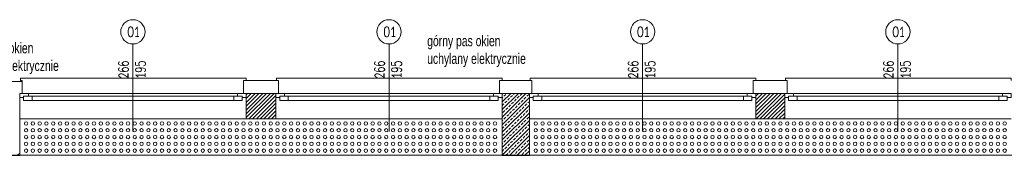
# Model space of a CAD drawing. Header units: millimetres. Extents: x -20020 to 55682, y 3351 to 17623.
# Tile 22 of 49: x -4221 to -3062, y 13859 to 14018. Entities that reach past the tile are written whole.
import ezdxf

# ---------------------------------------------------------------- set-up
doc = ezdxf.new("R2010")
doc.units = ezdxf.units.MM
for name, color, linetype, lineweight in [('ARANŻACJA', 252, 'Continuous', 9), ('cienka', 252, 'Continuous', 9), ('OKNA', 252, 'Continuous', 9), ('OPISY', 252, 'Continuous', 9), ('srednia', 252, 'Continuous', 9), ('ŚCIANY KONSTRUKCYJNE', 252, 'Continuous', 9), ('ŚCIANY WYPEŁNIENIE', 252, 'Continuous', 9)]:
    doc.layers.add(name, color=color, linetype=linetype, lineweight=lineweight)
doc.styles.get("Standard").update_dxf_attribs({"font": 'romans.shx', "width": 0.7})

# ---------------------------------------------------------------- blocks, each defined once
blk = doc.blocks.new('*U127')
at = {"layer": 'ARANŻACJA'}
blk.add_circle((0, 0), 2, dxfattribs=at)
blk = doc.blocks.new('*U126')
at = {"layer": 'ARANŻACJA', "color": 0, "linetype": 'ByBlock', "lineweight": -2, "transparency": 16777216}
for p in [(0, 32), (0, 24), (8, 32), (8, 24), (16, 32), (16, 24), (24, 32), (24, 24), (32, 32), (32, 24), (40, 32), (40, 24), (48, 32), (48, 24), (56, 32), (56, 24), (64, 32), (64, 24), (72, 32), (72, 24), (80, 32), (80, 24), (88, 32), (88, 24), (96, 32), (96, 24), (104, 32), (104, 24), (112, 32), (112, 24), (120, 32), (120, 24), (128, 32), (128, 24), (136, 32), (136, 24), (144, 32), (144, 24), (152, 32), (152, 24), (160, 32), (160, 24), (168, 32), (168, 24), (176, 32), (176, 24), (184, 32), (184, 24), (192, 32), (192, 24), (200, 32), (200, 24), (208, 32), (208, 24), (216, 32), (216, 24), (224, 32), (224, 24), (232, 32), (232, 24), (240, 32), (240, 24), (248, 32), (248, 24), (256, 32), (256, 24), (264, 32), (264, 24), (272, 32), (272, 24), (280, 32), (280, 24), (288, 32), (288, 24), (296, 32), (296, 24), (304, 32), (304, 24), (312, 32), (312, 24), (320, 32), (320, 24), (328, 32), (328, 24), (336, 32), (336, 24), (344, 32), (344, 24), (352, 32), (352, 24), (360, 32), (360, 24), (368, 32), (368, 24), (376, 32), (376, 24), (384, 32), (384, 24), (392, 32), (392, 24), (400, 32), (400, 24), (408, 32), (408, 24), (416, 32), (416, 24), (424, 32), (424, 24), (432, 32), (432, 24), (440, 32), (440, 24), (448, 32), (448, 24), (456, 32), (456, 24), (464, 32), (464, 24), (472, 32), (472, 24), (480, 32), (480, 24), (488, 32), (488, 24), (496, 32), (496, 24), (504, 32), (504, 24), (512, 32), (512, 24), (520, 32), (520, 24), (528, 32), (528, 24), (536, 32), (536, 24), (544, 32), (544, 24), (552, 32), (552, 24), (0, 16), (8, 16), (16, 16), (24, 16), (32, 16), (40, 16), (48, 16), (56, 16), (64, 16), (72, 16), (80, 16), (88, 16), (96, 16), (104, 16), (112, 16), (120, 16), (128, 16), (136, 16), (144, 16), (152, 16), (160, 16), (168, 16), (176, 16), (184, 16), (192, 16), (200, 16), (208, 16), (216, 16), (224, 16), (232, 16), (240, 16), (248, 16), (256, 16), (264, 16), (272, 16), (280, 16), (288, 16), (296, 16), (304, 16), (312, 16), (320, 16), (328, 16), (336, 16), (344, 16), (352, 16), (360, 16), (368, 16), (376, 16), (384, 16), (392, 16), (400, 16), (408, 16), (416, 16), (424, 16), (432, 16), (440, 16), (448, 16), (456, 16), (464, 16), (472, 16), (480, 16), (488, 16), (496, 16), (504, 16), (512, 16), (520, 16), (528, 16), (536, 16), (544, 16), (552, 16), (0, 8), (0, 0), (8, 8), (8, 0), (16, 8), (16, 0), (24, 8), (24, 0), (32, 8), (32, 0), (40, 8), (40, 0), (48, 8), (48, 0), (56, 8), (56, 0), (64, 8), (64, 0), (72, 8), (72, 0), (80, 8), (80, 0), (88, 8), (88, 0), (96, 8), (96, 0), (104, 8), (104, 0), (112, 8), (112, 0), (120, 8), (120, 0), (128, 8), (128, 0), (136, 8), (136, 0), (144, 8), (144, 0), (152, 8), (152, 0), (160, 8), (160, 0), (168, 8), (168, 0), (176, 8), (176, 0), (184, 8), (184, 0), (192, 8), (192, 0), (200, 8), (200, 0), (208, 8), (208, 0), (216, 8), (216, 0), (224, 8), (224, 0), (232, 8), (232, 0), (240, 8), (240, 0), (248, 8), (248, 0), (256, 8), (256, 0), (264, 8), (264, 0), (272, 8), (272, 0), (280, 8), (280, 0), (288, 8), (288, 0), (296, 8), (296, 0), (304, 8), (304, 0), (312, 8), (312, 0), (320, 8), (320, 0), (328, 8), (328, 0), (336, 8), (336, 0), (344, 8), (344, 0), (352, 8), (352, 0), (360, 8), (360, 0), (368, 8), (368, 0), (376, 8), (376, 0), (384, 8), (384, 0), (392, 8), (392, 0), (400, 8), (400, 0), (408, 8), (408, 0), (416, 8), (416, 0), (424, 8), (424, 0), (432, 8), (432, 0), (440, 8), (440, 0), (448, 8), (448, 0), (456, 8), (456, 0), (464, 8), (464, 0), (472, 8), (472, 0), (480, 8), (480, 0), (488, 8), (488, 0), (496, 8), (496, 0), (504, 8), (504, 0), (512, 8), (512, 0), (520, 8), (520, 0), (528, 8), (528, 0), (536, 8), (536, 0), (544, 8), (544, 0), (552, 8), (552, 0)]:
    blk.add_blockref('*U127', p, dxfattribs=at)
blk = doc.blocks.new('*U129')
at = {"layer": 'ARANŻACJA'}
blk.add_circle((0, 0), 2, dxfattribs=at)
blk = doc.blocks.new('*U128')
at = {"layer": 'ARANŻACJA', "color": 0, "linetype": 'ByBlock', "lineweight": -2, "transparency": 16777216}
for p in [(0, 32), (0, 24), (8, 32), (8, 24), (16, 32), (16, 24), (24, 32), (24, 24), (32, 32), (32, 24), (40, 32), (40, 24), (48, 32), (48, 24), (56, 32), (56, 24), (64, 32), (64, 24), (72, 32), (72, 24), (80, 32), (80, 24), (88, 32), (88, 24), (96, 32), (96, 24), (104, 32), (104, 24), (112, 32), (112, 24), (120, 32), (120, 24), (128, 32), (128, 24), (136, 32), (136, 24), (144, 32), (144, 24), (152, 32), (152, 24), (160, 32), (160, 24), (168, 32), (168, 24), (176, 32), (176, 24), (184, 32), (184, 24), (192, 32), (192, 24), (200, 32), (200, 24), (208, 32), (208, 24), (216, 32), (216, 24), (224, 32), (224, 24), (232, 32), (232, 24), (240, 32), (240, 24), (248, 32), (248, 24), (256, 32), (256, 24), (264, 32), (264, 24), (272, 32), (272, 24), (280, 32), (280, 24), (288, 32), (288, 24), (296, 32), (296, 24), (304, 32), (304, 24), (312, 32), (312, 24), (320, 32), (320, 24), (328, 32), (328, 24), (336, 32), (336, 24), (344, 32), (344, 24), (352, 32), (352, 24), (360, 32), (360, 24), (368, 32), (368, 24), (376, 32), (376, 24), (384, 32), (384, 24), (392, 32), (392, 24), (400, 32), (400, 24), (408, 32), (408, 24), (416, 32), (416, 24), (424, 32), (424, 24), (432, 32), (432, 24), (440, 32), (440, 24), (448, 32), (448, 24), (456, 32), (456, 24), (464, 32), (464, 24), (472, 32), (472, 24), (480, 32), (480, 24), (488, 32), (488, 24), (496, 32), (496, 24), (504, 32), (504, 24), (512, 32), (512, 24), (520, 32), (520, 24), (528, 32), (528, 24), (536, 32), (536, 24), (544, 32), (544, 24), (552, 32), (552, 24), (0, 16), (8, 16), (16, 16), (24, 16), (32, 16), (40, 16), (48, 16), (56, 16), (64, 16), (72, 16), (80, 16), (88, 16), (96, 16), (104, 16), (112, 16), (120, 16), (128, 16), (136, 16), (144, 16), (152, 16), (160, 16), (168, 16), (176, 16), (184, 16), (192, 16), (200, 16), (208, 16), (216, 16), (224, 16), (232, 16), (240, 16), (248, 16), (256, 16), (264, 16), (272, 16), (280, 16), (288, 16), (296, 16), (304, 16), (312, 16), (320, 16), (328, 16), (336, 16), (344, 16), (352, 16), (360, 16), (368, 16), (376, 16), (384, 16), (392, 16), (400, 16), (408, 16), (416, 16), (424, 16), (432, 16), (440, 16), (448, 16), (456, 16), (464, 16), (472, 16), (480, 16), (488, 16), (496, 16), (504, 16), (512, 16), (520, 16), (528, 16), (536, 16), (544, 16), (552, 16), (0, 8), (0, 0), (8, 8), (8, 0), (16, 8), (16, 0), (24, 8), (24, 0), (32, 8), (32, 0), (40, 8), (40, 0), (48, 8), (48, 0), (56, 8), (56, 0), (64, 8), (64, 0), (72, 8), (72, 0), (80, 8), (80, 0), (88, 8), (88, 0), (96, 8), (96, 0), (104, 8), (104, 0), (112, 8), (112, 0), (120, 8), (120, 0), (128, 8), (128, 0), (136, 8), (136, 0), (144, 8), (144, 0), (152, 8), (152, 0), (160, 8), (160, 0), (168, 8), (168, 0), (176, 8), (176, 0), (184, 8), (184, 0), (192, 8), (192, 0), (200, 8), (200, 0), (208, 8), (208, 0), (216, 8), (216, 0), (224, 8), (224, 0), (232, 8), (232, 0), (240, 8), (240, 0), (248, 8), (248, 0), (256, 8), (256, 0), (264, 8), (264, 0), (272, 8), (272, 0), (280, 8), (280, 0), (288, 8), (288, 0), (296, 8), (296, 0), (304, 8), (304, 0), (312, 8), (312, 0), (320, 8), (320, 0), (328, 8), (328, 0), (336, 8), (336, 0), (344, 8), (344, 0), (352, 8), (352, 0), (360, 8), (360, 0), (368, 8), (368, 0), (376, 8), (376, 0), (384, 8), (384, 0), (392, 8), (392, 0), (400, 8), (400, 0), (408, 8), (408, 0), (416, 8), (416, 0), (424, 8), (424, 0), (432, 8), (432, 0), (440, 8), (440, 0), (448, 8), (448, 0), (456, 8), (456, 0), (464, 8), (464, 0), (472, 8), (472, 0), (480, 8), (480, 0), (488, 8), (488, 0), (496, 8), (496, 0), (504, 8), (504, 0), (512, 8), (512, 0), (520, 8), (520, 0), (528, 8), (528, 0), (536, 8), (536, 0), (544, 8), (544, 0), (552, 8), (552, 0)]:
    blk.add_blockref('*U129', p, dxfattribs=at)

msp = doc.modelspace()

# ---------------------------------------------------------------- linework, layer by layer
at = {"layer": 'ARANŻACJA'}
msp.add_line((-4820.12, 13858.55), (-1214.12, 13858.55), dxfattribs=at)
at = {"layer": 'cienka'}
msp.add_line((-4221.12, 13901.55), (-4221.12, 13926.55), dxfattribs=at)
at = {"layer": 'Defpoints'}
for p, q in [((-4253.12, 13858.55), (-4221.12, 13858.55)), ((-3653.12, 13858.55), (-3621.12, 13858.55))]:
    msp.add_line(p, q, dxfattribs=at)
at = {"layer": 'OKNA'}
for p, q in [((-4087.87, 13989.73), (-4087.87, 13886.79)), ((-3786.37, 13989.73), (-3786.37, 13886.79)), ((-3487.87, 13989.73), (-3487.87, 13886.79)), ((-3187.37, 13989.73), (-3187.37, 13886.79)), ((-4212.51, 13931.55), (-3964.86, 13931.55)), ((-4206.59, 13928.05), (-3969.14, 13928.05)), ((-4206.59, 13923.05), (-3969.14, 13923.05)), ((-3911.01, 13931.55), (-3663.36, 13931.55)), ((-3905.09, 13928.05), (-3667.64, 13928.05)), ((-3905.09, 13923.05), (-3667.64, 13923.05)), ((-3612.51, 13931.55), (-3364.86, 13931.55)), ((-3606.59, 13928.05), (-3369.14, 13928.05)), ((-3606.59, 13923.05), (-3369.14, 13923.05)), ((-3312.01, 13931.55), (-3064.36, 13931.55)), ((-3306.09, 13928.05), (-3068.64, 13928.05)), ((-3306.09, 13923.05), (-3068.64, 13923.05))]:
    msp.add_line(p, q, dxfattribs=at)
for points in [[(-4216.51, 13926.55), (-4221.12, 13926.55), (-4221.12, 13931.55), (-4210.87, 13931.55), (-4210.87, 13928.05)], [(-3959.22, 13926.55), (-3954.62, 13926.55), (-3954.62, 13931.55), (-3964.86, 13931.55), (-3964.86, 13928.05)], [(-3915.01, 13926.55), (-3919.62, 13926.55), (-3919.62, 13931.55), (-3909.37, 13931.55), (-3909.37, 13928.05)], [(-3657.72, 13926.55), (-3653.12, 13926.55), (-3653.12, 13931.55), (-3663.36, 13931.55), (-3663.36, 13928.05)], [(-3616.51, 13926.55), (-3621.12, 13926.55), (-3621.12, 13931.55), (-3610.87, 13931.55), (-3610.87, 13928.05)], [(-3359.22, 13926.55), (-3354.62, 13926.55), (-3354.62, 13931.55), (-3364.86, 13931.55), (-3364.86, 13928.05)], [(-3316.01, 13926.55), (-3320.62, 13926.55), (-3320.62, 13931.55), (-3310.37, 13931.55), (-3310.37, 13928.05)], [(-3058.72, 13926.55), (-3054.12, 13926.55), (-3054.12, 13931.55), (-3064.36, 13931.55), (-3064.36, 13928.05)]]:
    msp.add_lwpolyline(points, dxfattribs=at)
for points in [[(-4206.59, 13928.05), (-4206.59, 13923.05), (-4216.51, 13923.05), (-4216.51, 13928.05)], [(-3969.14, 13928.05), (-3969.14, 13923.05), (-3959.22, 13923.05), (-3959.22, 13928.05)], [(-3905.09, 13928.05), (-3905.09, 13923.05), (-3915.01, 13923.05), (-3915.01, 13928.05)], [(-3667.64, 13928.05), (-3667.64, 13923.05), (-3657.72, 13923.05), (-3657.72, 13928.05)], [(-3606.59, 13928.05), (-3606.59, 13923.05), (-3616.51, 13923.05), (-3616.51, 13928.05)], [(-3369.14, 13928.05), (-3369.14, 13923.05), (-3359.22, 13923.05), (-3359.22, 13928.05)], [(-3306.09, 13928.05), (-3306.09, 13923.05), (-3316.01, 13923.05), (-3316.01, 13928.05)], [(-3068.64, 13928.05), (-3068.64, 13923.05), (-3058.72, 13923.05), (-3058.72, 13928.05)]]:
    msp.add_lwpolyline(points, close=True, dxfattribs=at)
at = {"layer": 'OPISY'}
for centre in [(-4087.87, 14004.04), (-4087.87, 14004.04), (-3786.37, 14004.04), (-3487.87, 14004.04), (-3187.37, 14004.04)]:
    msp.add_circle(centre, 14.32, dxfattribs=at)
at = {"layer": 'srednia'}
for p, q in [((-4819.12, 13945.55), (-4218.12, 13945.55)), ((-3957.62, 13931.55), (-3957.62, 13946.55)), ((-3957.62, 13946.55), (-3919.62, 13946.55)), ((-3919.62, 13946.55), (-3916.62, 13946.55)), ((-3916.62, 13946.55), (-3916.62, 13931.55)), ((-3656.12, 13931.56), (-3656.12, 13946.56)), ((-3656.12, 13946.56), (-3621.12, 13946.56)), ((-3621.12, 13946.56), (-3618.12, 13946.56)), ((-3618.12, 13946.56), (-3618.12, 13931.56)), ((-3357.62, 13931.55), (-3357.62, 13946.55)), ((-3357.62, 13946.55), (-3320.62, 13946.55)), ((-3320.62, 13946.55), (-3317.62, 13946.55)), ((-3317.62, 13946.55), (-3317.62, 13931.55)), ((-3954.62, 13931.55), (-3957.62, 13931.55)), ((-3653.12, 13931.56), (-3656.12, 13931.56)), ((-3354.62, 13931.55), (-3357.62, 13931.55))]:
    msp.add_line(p, q, dxfattribs=at)
for points in [[(-4221.12, 13931.55), (-4218.12, 13931.55), (-4218.12, 13946.55), (-4220.12, 13946.55)], [(-4220.12, 13946.55), (-4220.12, 13946.55), (-4220.12, 13949.55), (-3957.62, 13949.55), (-3954.62, 13949.55), (-3954.62, 13946.55)], [(-3918.62, 13946.55), (-3918.62, 13946.55), (-3918.62, 13949.55), (-3656.12, 13949.55), (-3653.12, 13949.55), (-3653.12, 13946.55)], [(-3620.12, 13946.55), (-3620.12, 13946.55), (-3620.12, 13949.55), (-3357.62, 13949.55), (-3354.62, 13949.55), (-3354.62, 13946.55)], [(-3319.62, 13946.55), (-3319.62, 13946.55), (-3319.62, 13949.55), (-3057.12, 13949.55), (-3054.12, 13949.55), (-3054.12, 13946.55)]]:
    msp.add_lwpolyline(points, dxfattribs=at)
at = {"layer": 'ŚCIANY KONSTRUKCYJNE'}
for p, q in [((-4221.12, 13931.55), (-4221.12, 13858.55)), ((-3919.62, 13931.55), (-3954.62, 13931.55)), ((-3954.62, 13931.55), (-3954.62, 13901.55)), ((-3919.62, 13901.55), (-3919.62, 13931.55)), ((-3653.12, 13931.56), (-3621.12, 13931.56)), ((-3653.12, 13858.55), (-3653.12, 13931.56)), ((-3621.12, 13931.56), (-3621.12, 13858.55)), ((-3320.62, 13931.55), (-3354.62, 13931.55)), ((-3354.62, 13931.55), (-3354.62, 13901.55)), ((-3320.62, 13901.55), (-3320.62, 13931.55)), ((-4221.12, 13858.55), (-4221.12, 13901.55)), ((-4221.12, 13901.55), (-3653.12, 13901.55)), ((-4221.12, 13901.55), (-3954.62, 13901.55)), ((-3954.62, 13901.55), (-3919.62, 13901.55)), ((-3653.12, 13901.55), (-3919.62, 13901.55)), ((-3653.12, 13901.55), (-3653.12, 13858.55)), ((-3621.12, 13858.55), (-3621.12, 13901.55)), ((-3621.12, 13901.55), (-3054.12, 13901.55)), ((-3354.62, 13901.55), (-3320.62, 13901.55)), ((-4253.12, 13858.55), (-4221.12, 13858.55)), ((-4221.12, 13858.55), (-4253.12, 13858.55)), ((-3653.12, 13858.55), (-3621.12, 13858.55)), ((-3621.12, 13858.55), (-3653.12, 13858.55))]:
    msp.add_line(p, q, dxfattribs=at)
at = {"layer": 'ŚCIANY WYPEŁNIENIE', "linetype": 'Continuous'}
for p, q in [((-3954.62, 13929.89), (-3952.96, 13931.55)), ((-3954.62, 13925.4), (-3948.47, 13931.55)), ((-3954.62, 13920.91), (-3943.98, 13931.55)), ((-3954.62, 13916.42), (-3939.49, 13931.55)), ((-3954.62, 13911.93), (-3935, 13931.55)), ((-3954.62, 13907.44), (-3930.51, 13931.55)), ((-3954.62, 13902.95), (-3926.02, 13931.55)), ((-3951.53, 13901.55), (-3921.53, 13931.55)), ((-3947.04, 13901.55), (-3919.62, 13928.97)), ((-3942.55, 13901.55), (-3919.62, 13924.48)), ((-3653.12, 13930.55), (-3652.1, 13931.56)), ((-3653.12, 13921.57), (-3643.12, 13931.56)), ((-3653.12, 13912.59), (-3634.14, 13931.56)), ((-3653.12, 13903.61), (-3625.16, 13931.56)), ((-3653.12, 13926.06), (-3652.22, 13926.96)), ((-3653.12, 13894.63), (-3621.12, 13926.63)), ((-3651.09, 13928.08), (-3648.85, 13930.33)), ((-3649.97, 13920.22), (-3647.73, 13922.47)), ((-3647.73, 13931.45), (-3647.61, 13931.56)), ((-3646.6, 13923.59), (-3644.36, 13925.84)), ((-3643.24, 13926.96), (-3640.99, 13929.2)), ((-3642.11, 13919.1), (-3639.87, 13921.35)), ((-3639.87, 13930.33), (-3638.63, 13931.56)), ((-3638.75, 13922.47), (-3636.5, 13924.71)), ((-3635.38, 13925.84), (-3633.13, 13928.08)), ((-3634.26, 13917.98), (-3632.01, 13920.22)), ((-3632.01, 13929.2), (-3629.77, 13931.45)), ((-3630.89, 13921.35), (-3628.64, 13923.59)), ((-3627.52, 13924.71), (-3625.28, 13926.96)), ((-3624.15, 13928.08), (-3621.91, 13930.33)), ((-3623.03, 13920.22), (-3621.12, 13922.14)), ((-3354.62, 13928.21), (-3351.28, 13931.55)), ((-3354.62, 13923.72), (-3346.79, 13931.55)), ((-3354.62, 13919.23), (-3342.3, 13931.55)), ((-3354.62, 13914.74), (-3337.81, 13931.55)), ((-3354.62, 13910.25), (-3333.32, 13931.55)), ((-3354.62, 13905.76), (-3328.83, 13931.55)), ((-3354.34, 13901.55), (-3324.34, 13931.55)), ((-3349.85, 13901.55), (-3320.62, 13930.78)), ((-3345.36, 13901.55), (-3320.62, 13926.29)), ((-3340.87, 13901.55), (-3320.62, 13921.8)), ((-3938.06, 13901.55), (-3919.62, 13919.99)), ((-3933.57, 13901.55), (-3919.62, 13915.5)), ((-3929.08, 13901.55), (-3919.62, 13911.01)), ((-3653.12, 13917.08), (-3651.09, 13919.1)), ((-3653.12, 13885.65), (-3621.12, 13917.65)), ((-3653.12, 13876.67), (-3621.12, 13908.67)), ((-3652.22, 13909), (-3649.97, 13911.24)), ((-3648.85, 13912.37), (-3646.6, 13914.61)), ((-3645.48, 13915.73), (-3643.24, 13917.98)), ((-3644.36, 13907.88), (-3642.11, 13910.12)), ((-3640.99, 13911.24), (-3638.75, 13913.49)), ((-3637.62, 13914.61), (-3635.38, 13916.86)), ((-3636.5, 13906.75), (-3634.26, 13909)), ((-3633.13, 13910.12), (-3630.89, 13912.37)), ((-3629.77, 13913.49), (-3627.52, 13915.73)), ((-3626.4, 13916.86), (-3624.15, 13919.1)), ((-3625.28, 13909), (-3623.03, 13911.24)), ((-3621.91, 13912.37), (-3621.12, 13913.16)), ((-3336.38, 13901.55), (-3320.62, 13917.31)), ((-3331.89, 13901.55), (-3320.62, 13912.82)), ((-3924.59, 13901.55), (-3919.62, 13906.52)), ((-3920.1, 13901.55), (-3919.62, 13902.03)), ((-3653.12, 13899.12), (-3652.22, 13900.02)), ((-3653.12, 13867.69), (-3621.12, 13899.69)), ((-3651.09, 13901.14), (-3648.85, 13903.39)), ((-3647.73, 13904.51), (-3645.48, 13906.75)), ((-3646.6, 13896.65), (-3644.36, 13898.9)), ((-3643.24, 13900.02), (-3640.99, 13902.26)), ((-3639.87, 13903.39), (-3637.62, 13905.63)), ((-3638.75, 13895.53), (-3636.5, 13897.77)), ((-3635.38, 13898.9), (-3633.13, 13901.14)), ((-3632.01, 13902.26), (-3629.77, 13904.51)), ((-3628.64, 13905.63), (-3626.4, 13907.88)), ((-3627.52, 13897.77), (-3625.28, 13900.02)), ((-3624.15, 13901.14), (-3621.91, 13903.39)), ((-3327.4, 13901.55), (-3320.62, 13908.33)), ((-3322.91, 13901.55), (-3320.62, 13903.84)), ((-3653.12, 13890.14), (-3651.09, 13892.16)), ((-3653.12, 13858.71), (-3621.12, 13890.71)), ((-3649.97, 13893.28), (-3647.73, 13895.53)), ((-3648.85, 13885.43), (-3646.6, 13887.67)), ((-3645.48, 13888.79), (-3643.24, 13891.04)), ((-3642.11, 13892.16), (-3639.87, 13894.41)), ((-3640.99, 13884.3), (-3638.75, 13886.55)), ((-3637.62, 13887.67), (-3635.38, 13889.92)), ((-3634.26, 13891.04), (-3632.01, 13893.28)), ((-3633.13, 13883.18), (-3630.89, 13885.43)), ((-3630.89, 13894.41), (-3628.64, 13896.65)), ((-3629.77, 13886.55), (-3627.52, 13888.79)), ((-3626.4, 13889.92), (-3624.15, 13892.16)), ((-3623.03, 13893.28), (-3621.12, 13895.2)), ((-3621.91, 13885.43), (-3621.12, 13886.22)), ((-3652.22, 13882.06), (-3649.97, 13884.3)), ((-3651.09, 13874.2), (-3648.85, 13876.45)), ((-3647.73, 13877.57), (-3645.48, 13879.81)), ((-3644.36, 13880.94), (-3642.11, 13883.18)), ((-3644.3, 13858.55), (-3621.12, 13881.73)), ((-3643.24, 13873.08), (-3640.99, 13875.32)), ((-3639.87, 13876.45), (-3637.62, 13878.69)), ((-3636.5, 13879.81), (-3634.26, 13882.06)), ((-3635.38, 13871.96), (-3633.13, 13874.2)), ((-3632.01, 13875.32), (-3629.77, 13877.57)), ((-3628.64, 13878.69), (-3626.4, 13880.94)), ((-3625.28, 13882.06), (-3623.03, 13884.3)), ((-3624.15, 13874.2), (-3621.91, 13876.45)), ((-3653.12, 13872.18), (-3652.22, 13873.08)), ((-3653.12, 13863.2), (-3651.09, 13865.22)), ((-3649.97, 13866.34), (-3647.73, 13868.59)), ((-3646.6, 13869.71), (-3644.36, 13871.96)), ((-3645.48, 13861.85), (-3643.24, 13864.1)), ((-3642.11, 13865.22), (-3639.87, 13867.47)), ((-3638.75, 13868.59), (-3636.5, 13870.83)), ((-3637.62, 13860.73), (-3635.38, 13862.98)), ((-3635.32, 13858.55), (-3621.12, 13872.75)), ((-3634.26, 13864.1), (-3632.01, 13866.34)), ((-3630.89, 13867.47), (-3628.64, 13869.71)), ((-3627.52, 13870.83), (-3625.28, 13873.08)), ((-3626.4, 13862.98), (-3624.15, 13865.22)), ((-3626.34, 13858.55), (-3621.12, 13863.77)), ((-3623.03, 13866.34), (-3621.12, 13868.26)), ((-4223.53, 13858.55), (-4221.12, 13860.96)), ((-3648.79, 13858.55), (-3646.6, 13860.73)), ((-3639.81, 13858.55), (-3638.75, 13859.61)), ((-3629.77, 13859.61), (-3627.52, 13861.85)), ((-3621.85, 13858.55), (-3621.12, 13859.28))]:
    msp.add_line(p, q, dxfattribs=at)

# ---------------------------------------------------------------- block references
at = {"layer": 'ARANŻACJA'}
for name, p in [('*U126', (-4213.62, 13864.05)), ('*U128', (-3613.62, 13864.05))]:
    msp.add_blockref(name, p, dxfattribs=at)

# ---------------------------------------------------------------- texts
at = {"layer": 'OPISY', "char_height": 12, "width": 48.1576, "attachment_point": 5}
for insert in [(-4087.18, 14004.04), (-4087.18, 14004.04), (-3785.68, 14004.04), (-3487.18, 14004.04), (-3186.68, 14004.04)]:
    msp.add_mtext('O{\\fCalibri Light|b0|i0|c238|p34;1}', dxfattribs=dict(at, insert=insert))
at = {"layer": 'OPISY', "char_height": 12.5, "attachment_point": 1}
for insert in [(-3741.42, 13999.61), (-4291.22, 13991.25)]:
    msp.add_mtext_dynamic_manual_height_columns('{\\fArial|b0|i0|c238|p34;górny pas okien \\Puchylany elektrycznie}', width=2609.1948, gutter_width=62.5, heights=[0], dxfattribs=dict(at, insert=insert))
at = {"layer": 'OPISY', "char_height": 12, "width": 69.5519, "attachment_point": 3, "rotation": 90}
for insert in [(-4104.97, 13994.49), (-3803.47, 13994.49), (-3504.97, 13994.49), (-3204.47, 13994.49)]:
    msp.add_mtext('\\pxqc;{\\fCalibri Light|b0|i0|c238|p34;2}66{\\fCalibri Light|b0|i0|c238|p34;\\P1}95', dxfattribs=dict(at, insert=insert))

doc.saveas('drawing.dxf')
